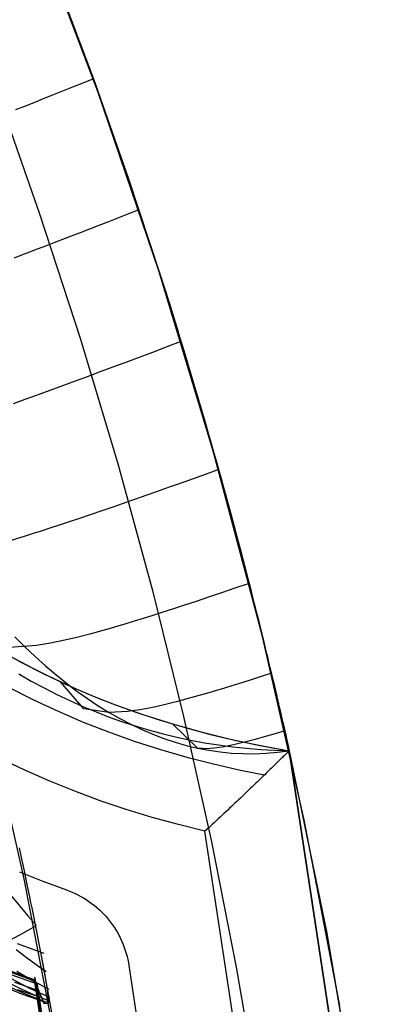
# Model space of a CAD drawing. Header units: millimetres. Extents: x -58 to 58, y -58 to 57.
# Tile 81 of 102: x 53.29 to 57.28, y 9.89 to 20.21. Entities that reach past the tile are written whole.
import ezdxf

# ---------------------------------------------------------------- set-up
doc = ezdxf.new("R2010")
doc.units = ezdxf.units.MM
doc.header["$MEASUREMENT"] = 0
doc.layers.add('Predefinito', color=5, linetype='Continuous')

msp = doc.modelspace()

# ---------------------------------------------------------------- linework, layer by layer
at = {"layer": 'Predefinito'}
for points in [[(53.69007490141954, 9.360868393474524), (53.33498212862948, 11.20846471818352), (52.91632904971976, 13.04270370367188), (52.43461458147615, 14.86139945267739), (51.89041279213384, 16.66238459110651), (51.28437221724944, 18.44351285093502), (50.6172150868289, 20.20266162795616), (49.88973646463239, 21.93773451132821), (49.10280330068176, 23.6466637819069), (48.25735339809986, 25.32741287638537), (47.35439429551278, 26.97797881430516), (46.39500206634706, 28.59639458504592), (45.38032003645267, 30.18073149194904)], [(56.64549186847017, 9.876145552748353), (56.27085270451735, 11.82544442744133), (55.82915450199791, 13.76065069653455), (55.32092364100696, 15.67945813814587), (54.74676578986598, 17.57958007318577), (54.10736518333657, 19.45875209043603), (53.40348380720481, 21.31473474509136), (52.63596049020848, 23.14531622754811), (51.80570990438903, 24.94831499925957), (50.91372147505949, 26.72158239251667), (49.9610582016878, 28.46300517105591), (48.94885539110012, 30.17050804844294)], [(48.06550643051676, 29.69776240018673), (48.80715852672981, 28.46245380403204), (49.51478649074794, 27.2127896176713), (50.18804638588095, 25.95014450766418), (50.82666640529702, 24.67589881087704), (51.43044640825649, 23.3914339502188), (51.99925711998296, 22.09812795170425), (52.53303901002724, 20.7973510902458), (53.03180086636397, 19.49046168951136), (53.49561808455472, 18.17880209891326), (53.92463069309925, 16.86369486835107), (54.3190411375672, 15.54643913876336), (54.67911184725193, 14.22830726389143), (55.00516260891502, 12.91054167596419), (55.29756777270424, 11.59435200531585), (55.55675331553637, 10.28091246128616), (55.78319378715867, 8.971359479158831)], [(53.08142544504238, 13.59915452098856), (53.30489671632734, 13.4761367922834), (53.53394769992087, 13.35929086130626), (53.7684983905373, 13.24870556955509), (54.00846878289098, 13.14446975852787), (54.25377887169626, 13.04667226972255), (54.50434865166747, 12.95540194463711), (54.76009811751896, 12.87074762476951), (55.02094726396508, 12.79279815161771), (55.28681608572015, 12.72164236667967), (55.55762457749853, 12.65736911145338), (55.83329273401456, 12.60006722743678), (56.11374054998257, 12.54982555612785)], [(53.08142545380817, 13.59915454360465), (53.30489672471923, 13.47613681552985), (53.53394770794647, 13.35929088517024), (53.76849839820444, 13.24870559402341), (54.00846879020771, 13.14446978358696), (54.25377887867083, 13.0466722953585), (54.50434865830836, 12.95540197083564), (54.76009812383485, 12.87074765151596), (55.02094726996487, 12.79279817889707), (55.28681609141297, 12.72164239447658), (55.55762458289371, 12.65736913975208), (55.83329273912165, 12.60006725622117), (56.11374055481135, 12.54982558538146)], [(53.15226044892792, 13.55920484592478), (53.29026737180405, 13.48395665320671), (53.42968748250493, 13.41139302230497), (53.57044544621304, 13.34151430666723), (53.71246592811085, 13.27432085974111), (53.85567858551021, 13.20980938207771), (54.00003304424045, 13.14796196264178), (54.14548392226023, 13.08875703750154), (54.29198583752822, 13.03217304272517), (54.4394934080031, 12.97818841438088), (54.58796125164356, 12.92678158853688), (54.88759623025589, 12.83161508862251), (55.19050068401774, 12.7465022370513), (55.49617639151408, 12.67127654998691), (55.80409809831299, 12.60577274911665), (56.11374054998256, 12.54982555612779)], [(56.11374054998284, 12.54982555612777), (56.49814052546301, 10.68691336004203), (56.82071158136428, 8.812305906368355), (57.08110071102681, 6.928054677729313), (57.27902295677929, 5.036221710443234)], [(57.2527629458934, 5.034106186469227), (56.11374054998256, 12.54982555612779)], [(57.25276294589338, 5.034106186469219), (56.1137405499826, 12.54982555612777)], [(56.1137405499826, 12.5498255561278), (57.25266396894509, 5.034759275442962)], [(56.1137405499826, 12.5498255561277), (56.5038013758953, 10.65694281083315), (56.82700341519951, 8.771640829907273), (57.08485247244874, 6.897073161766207), (57.2790229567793, 5.03622171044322)], [(56.11374055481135, 12.54982558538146), (57.2527629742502, 5.034105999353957)], [(55.23014772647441, 11.70637923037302), (54.95135829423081, 11.77537328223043), (54.67537865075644, 11.85161814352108), (54.40232137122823, 11.93518249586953), (54.13222801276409, 12.02617042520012), (53.86514387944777, 12.1246954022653), (53.60112272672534, 12.23089206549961), (53.34022299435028, 12.34490678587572), (53.08251340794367, 12.46691169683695)], [(56.11523711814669, 5.86621005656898), (55.23014772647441, 11.70637923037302)], [(53.28311873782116, 11.28017569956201), (53.52941523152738, 11.18242801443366), (53.77801366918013, 11.09075093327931)], [(53.77801366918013, 11.09075093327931), (53.80822856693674, 11.0794712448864), (53.83831387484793, 11.06711571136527), (53.86821505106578, 11.0536787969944), (53.8978764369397, 11.03915850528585), (53.92724153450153, 11.02355652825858), (53.95625330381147, 11.0068783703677), (53.98485447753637, 10.98913344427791), (54.01298788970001, 10.9703351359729), (54.04059681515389, 10.95050083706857), (54.06762531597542, 10.92965194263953), (54.09401859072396, 10.90781381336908), (54.11972332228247, 10.88501570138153), (54.14468801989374, 10.86129063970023), (54.16886335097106, 10.83667529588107), (54.19220245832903, 10.81120979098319), (54.21466125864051, 10.78493748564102), (54.23619871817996, 10.75790473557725), (54.25677710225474, 10.7301606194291), (54.27636219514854, 10.7017566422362), (54.29492348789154, 10.67274641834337), (54.31243433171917, 10.64318533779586), (54.32887205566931, 10.613130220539), (54.34421804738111, 10.58263896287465), (54.35845779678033, 10.55177018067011), (54.37158090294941, 10.52058285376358), (54.38358104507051, 10.48913597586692), (54.39445591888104, 10.45748821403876), (54.40420714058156, 10.42569758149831), (54.41284012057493, 10.39382112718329), (54.42036390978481, 10.36191464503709), (54.42679102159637, 10.33003240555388), (54.43213723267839, 10.29822691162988)], [(53.16275730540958, 10.25202459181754), (53.44342919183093, 10.1483851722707)], [(54.43213723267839, 10.29822691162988), (54.83504484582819, 7.639683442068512)], [(53.84633453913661, 7.489843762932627), (53.44342835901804, 10.14837777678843)]]:
    msp.add_lwpolyline(points, dxfattribs=at)
at = {"layer": 'Predefinito', "extrusion": (-6.725394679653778e-07, 1.905051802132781e-06, 0.9999999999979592)}
msp.add_lwpolyline([(47.75446316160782, 26.26308858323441), (47.61397687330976, 25.94543214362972), (47.48081895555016, 25.62779440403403), (47.35500697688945, 25.31023937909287), (47.23655850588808, 24.9928310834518), (47.12549111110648, 24.67563353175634), (47.02182236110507, 24.35871073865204), (46.9255698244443, 24.04212671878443), (46.8367510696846, 23.72594548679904), (46.75538366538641, 23.41023105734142), (46.68148518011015, 23.09504744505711), (46.61507318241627, 22.78045866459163), (46.55616524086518, 22.46652873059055), (46.50477892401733, 22.15332165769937), (46.46093180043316, 21.84090146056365), (46.42464143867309, 21.52933215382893), (46.39592540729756, 21.21867775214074), (46.37481867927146, 20.90903939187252), (46.36135554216, 20.6005564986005), (46.35555253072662, 20.29335044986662), (46.35742617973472, 19.98754262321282), (46.36699302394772, 19.68325439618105), (46.38426959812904, 19.38060714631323), (46.40927243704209, 19.07972225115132), (46.44201807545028, 18.78072108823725), (46.48252560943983, 18.48373571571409), (46.53078994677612, 18.18892485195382), (46.58679133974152, 17.89644986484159), (46.65051004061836, 17.60647212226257), (46.72192630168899, 17.31915299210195), (46.80102037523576, 17.0346538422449), (46.88777251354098, 16.75313604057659), (46.98216296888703, 16.47476095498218), (47.08416528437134, 16.19970291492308), (47.19371247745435, 15.92814336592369), (47.31072401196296, 15.66025434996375), (47.43511935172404, 15.39620790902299), (47.5668179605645, 15.13617608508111), (47.70573930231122, 14.88033092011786), (47.85180284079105, 14.62884445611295), (48.00492803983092, 14.3818887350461), (48.16501865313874, 14.13964106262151), (48.33194180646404, 13.90225671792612), (48.50556202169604, 13.66987470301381), (48.68574382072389, 13.44263401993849), (48.87235172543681, 13.22067367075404), (49.06525025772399, 13.00413265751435), (49.2643039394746, 12.79314998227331), (49.46937729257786, 12.58786464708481), (49.68032036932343, 12.38840801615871), (49.89697038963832, 12.19487270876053), (50.11917262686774, 12.00733960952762), (50.34677235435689, 11.82588960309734), (50.57961484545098, 11.65060357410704), (50.81754537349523, 11.48156240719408), (51.06040921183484, 11.31884698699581), (51.30805163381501, 11.16253819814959), (51.56031347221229, 11.01270299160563), (51.81704692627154, 10.8693749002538), (52.07811431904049, 10.73258468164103), (52.34337797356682, 10.60236309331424), (52.61270021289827, 10.47874089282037), (52.88594336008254, 10.36174883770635), (53.16296973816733, 10.25141768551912), (53.44364167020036, 10.14777819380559)], dxfattribs=at)
at = {"layer": 'Predefinito', "extrusion": (0.8992478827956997, -0.4374394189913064, 0)}
msp.add_lwpolyline([(34.431126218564, 320), (34.45332216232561, 319.9997536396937), (34.47570646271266, 319.9990058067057), (34.4982644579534, 319.9977436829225), (34.52098065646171, 319.9959549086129), (34.54383874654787, 319.9936276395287), (34.56682161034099, 319.9907506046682), (34.58991134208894, 319.9873131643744), (34.61308927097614, 319.9833053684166), (34.63633598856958, 319.9787180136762), (34.65963138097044, 319.9735427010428), (34.68295466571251, 319.9677718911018), (34.70628443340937, 319.961398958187), (34.72959869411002, 319.9544182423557), (34.75287492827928, 319.9468250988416), (34.77609014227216, 319.9386159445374), (34.79922092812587, 319.9297883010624), (34.82224352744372, 319.920340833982), (34.84513389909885, 319.9102733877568), (34.86786779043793, 319.899587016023), (34.89042081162, 319.8882840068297), (34.91276851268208, 319.8763679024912), (34.93488646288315, 319.8638435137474), (34.95675033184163, 319.8507169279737), (34.97833597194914, 319.8369955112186), (34.99961950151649, 319.8226879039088), (35.02057738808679, 319.807804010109), (35.04118653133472, 319.7923549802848), (35.06142434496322, 319.7763531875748), (35.08126883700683, 319.7598121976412), (35.10069868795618, 319.7427467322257), (35.11969332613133, 319.7251726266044), (35.13823299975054, 319.7071067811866), (35.15629884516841, 319.6885671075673), (35.17387295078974, 319.6695724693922), (35.19093841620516, 319.6501426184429), (35.20747940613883, 319.6302981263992), (35.22348119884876, 319.6100603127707), (35.23893022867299, 319.5894511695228), (35.2538141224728, 319.5684932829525), (35.26812172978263, 319.5472097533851), (35.28184314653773, 319.5256241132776), (35.29496973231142, 319.5037602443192), (35.3074941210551, 319.4816422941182), (35.31941022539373, 319.459294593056), (35.33071323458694, 319.4367415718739), (35.34139960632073, 319.4140076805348), (35.35146705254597, 319.3911173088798), (35.36091451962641, 319.3680947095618), (35.36974216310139, 319.3449639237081), (35.37795131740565, 319.3217487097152), (35.3855444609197, 319.298472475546), (35.39252517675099, 319.2751582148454), (35.39889810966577, 319.2518284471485), (35.40466891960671, 319.2285051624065), (35.40984423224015, 319.2052097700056), (35.41443158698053, 319.1819630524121), (35.41843938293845, 319.1587851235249), (35.4218768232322, 319.1356953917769), (35.42475385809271, 319.1127125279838), (35.42708112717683, 319.0898544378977), (35.42886990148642, 319.0671382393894), (35.43013202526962, 319.0445802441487), (35.43087985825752, 319.0221959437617), (35.43112621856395, 319)], dxfattribs=at)
at = {"layer": 'Predefinito', "extrusion": (0.9257592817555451, -0.3781134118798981, 0)}
msp.add_lwpolyline([(31.58974279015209, 320.0000000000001), (31.6119387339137, 319.9997536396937), (31.63432303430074, 319.9990058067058), (31.65688102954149, 319.9977436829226), (31.67959722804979, 319.995954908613), (31.70245531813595, 319.9936276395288), (31.72543818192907, 319.9907506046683), (31.74852791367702, 319.9873131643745), (31.77170584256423, 319.9833053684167), (31.79495256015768, 319.9787180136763), (31.81824795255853, 319.9735427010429), (31.84157123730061, 319.9677718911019), (31.86490100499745, 319.9613989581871), (31.88821526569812, 319.9544182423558), (31.91149149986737, 319.9468250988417), (31.93470671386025, 319.9386159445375), (31.95783749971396, 319.9297883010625), (31.98086009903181, 319.9203408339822), (32.00375047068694, 319.9102733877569), (32.02648436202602, 319.8995870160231), (32.04903738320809, 319.8882840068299), (32.07138508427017, 319.8763679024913), (32.09350303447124, 319.8638435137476), (32.11536690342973, 319.8507169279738), (32.13695254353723, 319.8369955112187), (32.15823607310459, 319.8226879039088), (32.17919395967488, 319.8078040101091), (32.19980310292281, 319.7923549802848), (32.22004091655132, 319.7763531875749), (32.23988540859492, 319.7598121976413), (32.25931525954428, 319.7427467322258), (32.27830989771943, 319.7251726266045), (32.29684957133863, 319.7071067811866), (32.31491541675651, 319.6885671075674), (32.33248952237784, 319.6695724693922), (32.34955498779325, 319.6501426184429), (32.36609597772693, 319.6302981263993), (32.38209777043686, 319.6100603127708), (32.3975468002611, 319.5894511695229), (32.4124306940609, 319.5684932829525), (32.42673830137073, 319.5472097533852), (32.44045971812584, 319.5256241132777), (32.45358630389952, 319.5037602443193), (32.46611069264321, 319.4816422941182), (32.47802679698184, 319.4592945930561), (32.48932980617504, 319.4367415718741), (32.50001617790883, 319.414007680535), (32.51008362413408, 319.3911173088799), (32.51953109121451, 319.3680947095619), (32.5283587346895, 319.3449639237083), (32.53656788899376, 319.3217487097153), (32.54416103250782, 319.2984724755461), (32.55114174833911, 319.2751582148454), (32.55751468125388, 319.2518284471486), (32.56328549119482, 319.2285051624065), (32.56846080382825, 319.2052097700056), (32.57304815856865, 319.1819630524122), (32.57705595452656, 319.158785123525), (32.58049339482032, 319.135695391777), (32.58337042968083, 319.1127125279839), (32.58569769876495, 319.0898544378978), (32.58748647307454, 319.0671382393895), (32.58874859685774, 319.0445802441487), (32.58949642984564, 319.0221959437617), (32.58974279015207, 319)], dxfattribs=at)
at = {"layer": 'Predefinito', "extrusion": (0.9475202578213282, -0.3196957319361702, 0)}
msp.add_lwpolyline([(28.69994365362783, 320), (28.72213959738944, 319.9997536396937), (28.74452389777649, 319.9990058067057), (28.76708189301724, 319.9977436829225), (28.78979809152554, 319.9959549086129), (28.8126561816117, 319.9936276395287), (28.83563904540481, 319.9907506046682), (28.85872877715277, 319.9873131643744), (28.88190670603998, 319.9833053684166), (28.90515342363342, 319.9787180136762), (28.92844881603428, 319.9735427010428), (28.95177210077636, 319.9677718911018), (28.9751018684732, 319.961398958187), (28.99841612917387, 319.9544182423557), (29.02169236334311, 319.9468250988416), (29.044907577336, 319.9386159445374), (29.06803836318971, 319.9297883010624), (29.09106096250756, 319.920340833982), (29.11395133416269, 319.9102733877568), (29.13668522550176, 319.899587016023), (29.15923824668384, 319.8882840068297), (29.18158594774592, 319.8763679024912), (29.20370389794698, 319.8638435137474), (29.22556776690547, 319.8507169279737), (29.24715340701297, 319.8369955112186), (29.26843693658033, 319.8226879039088), (29.28939482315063, 319.807804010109), (29.31000396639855, 319.7923549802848), (29.33024178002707, 319.7763531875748), (29.35008627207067, 319.7598121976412), (29.36951612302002, 319.7427467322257), (29.38851076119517, 319.7251726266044), (29.40705043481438, 319.7071067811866), (29.42511628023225, 319.6885671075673), (29.44269038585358, 319.6695724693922), (29.45975585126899, 319.6501426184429), (29.47629684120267, 319.6302981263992), (29.4922986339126, 319.6100603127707), (29.50774766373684, 319.5894511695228), (29.52263155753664, 319.5684932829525), (29.53693916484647, 319.5472097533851), (29.55066058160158, 319.5256241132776), (29.56378716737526, 319.5037602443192), (29.57631155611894, 319.4816422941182), (29.58822766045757, 319.459294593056), (29.59953066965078, 319.4367415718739), (29.61021704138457, 319.4140076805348), (29.62028448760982, 319.3911173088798), (29.62973195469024, 319.3680947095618), (29.63855959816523, 319.3449639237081), (29.64676875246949, 319.3217487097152), (29.65436189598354, 319.298472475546), (29.66134261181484, 319.2751582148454), (29.66771554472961, 319.2518284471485), (29.67348635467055, 319.2285051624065), (29.67866166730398, 319.2052097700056), (29.68324902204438, 319.1819630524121), (29.6872568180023, 319.1587851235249), (29.69069425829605, 319.1356953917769), (29.69357129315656, 319.1127125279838), (29.69589856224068, 319.0898544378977), (29.69768733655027, 319.0671382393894), (29.69894946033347, 319.0445802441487), (29.69969729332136, 319.0221959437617), (29.69994365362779, 319)], dxfattribs=at)
at = {"layer": 'Predefinito', "extrusion": (0.9649552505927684, -0.262414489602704, 0)}
msp.add_lwpolyline([(25.78225925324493, 320), (25.80445519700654, 319.9997536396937), (25.82683949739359, 319.9990058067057), (25.84939749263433, 319.9977436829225), (25.87211369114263, 319.9959549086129), (25.89497178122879, 319.9936276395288), (25.91795464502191, 319.9907506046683), (25.94104437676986, 319.9873131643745), (25.96422230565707, 319.9833053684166), (25.98746902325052, 319.9787180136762), (26.01076441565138, 319.9735427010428), (26.03408770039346, 319.9677718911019), (26.0574174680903, 319.9613989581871), (26.08073172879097, 319.9544182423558), (26.10400796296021, 319.9468250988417), (26.1272231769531, 319.9386159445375), (26.15035396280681, 319.9297883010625), (26.17337656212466, 319.9203408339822), (26.19626693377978, 319.9102733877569), (26.21900082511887, 319.8995870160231), (26.24155384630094, 319.8882840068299), (26.26390154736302, 319.8763679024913), (26.28601949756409, 319.8638435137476), (26.30788336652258, 319.8507169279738), (26.32946900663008, 319.8369955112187), (26.35075253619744, 319.8226879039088), (26.37171042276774, 319.8078040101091), (26.39231956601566, 319.7923549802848), (26.41255737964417, 319.7763531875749), (26.43240187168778, 319.7598121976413), (26.45183172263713, 319.7427467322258), (26.47082636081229, 319.7251726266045), (26.48936603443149, 319.7071067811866), (26.50743187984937, 319.6885671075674), (26.52500598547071, 319.6695724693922), (26.54207145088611, 319.6501426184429), (26.5586124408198, 319.6302981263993), (26.57461423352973, 319.6100603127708), (26.59006326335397, 319.5894511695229), (26.60494715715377, 319.5684932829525), (26.61925476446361, 319.5472097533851), (26.63297618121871, 319.5256241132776), (26.64610276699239, 319.5037602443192), (26.65862715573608, 319.4816422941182), (26.67054326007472, 319.459294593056), (26.68184626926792, 319.4367415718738), (26.69253264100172, 319.4140076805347), (26.70260008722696, 319.3911173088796), (26.71204755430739, 319.3680947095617), (26.72087519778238, 319.344963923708), (26.72908435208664, 319.3217487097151), (26.7366774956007, 319.2984724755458), (26.743658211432, 319.2751582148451), (26.75003114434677, 319.2518284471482), (26.75580195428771, 319.2285051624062), (26.76097726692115, 319.2052097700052), (26.76556462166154, 319.1819630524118), (26.76957241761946, 319.1587851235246), (26.77300985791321, 319.1356953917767), (26.77588689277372, 319.1127125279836), (26.77821416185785, 319.0898544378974), (26.78000293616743, 319.0671382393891), (26.78126505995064, 319.0445802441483), (26.78201289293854, 319.0221959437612), (26.78225925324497, 318.9999999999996)], dxfattribs=at)
at = {"layer": 'Predefinito', "extrusion": (0.9686849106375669, -0.2482932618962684, 0)}
msp.add_lwpolyline([(25.0505407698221, 320), (25.0727367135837, 319.9997536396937), (25.09512101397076, 319.9990058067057), (25.1176790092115, 319.9977436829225), (25.1403952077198, 319.9959549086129), (25.16325329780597, 319.9936276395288), (25.18623616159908, 319.9907506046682), (25.20932589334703, 319.9873131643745), (25.23250382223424, 319.9833053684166), (25.25575053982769, 319.9787180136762), (25.27904593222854, 319.9735427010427), (25.30236921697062, 319.9677718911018), (25.32569898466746, 319.961398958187), (25.34901324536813, 319.9544182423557), (25.37228947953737, 319.9468250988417), (25.39550469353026, 319.9386159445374), (25.41863547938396, 319.9297883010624), (25.44165807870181, 319.920340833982), (25.46454845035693, 319.9102733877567), (25.48728234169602, 319.899587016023), (25.50983536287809, 319.8882840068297), (25.53218306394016, 319.8763679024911), (25.55430101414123, 319.8638435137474), (25.57616488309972, 319.8507169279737), (25.59775052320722, 319.8369955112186), (25.61903405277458, 319.8226879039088), (25.63999193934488, 319.807804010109), (25.6606010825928, 319.7923549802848), (25.68083889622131, 319.7763531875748), (25.70068338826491, 319.7598121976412), (25.72011323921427, 319.7427467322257), (25.73910787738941, 319.7251726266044), (25.75764755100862, 319.7071067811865), (25.77571339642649, 319.6885671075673), (25.79328750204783, 319.6695724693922), (25.81035296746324, 319.6501426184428), (25.82689395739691, 319.6302981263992), (25.84289575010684, 319.6100603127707), (25.85834477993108, 319.5894511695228), (25.87322867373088, 319.5684932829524), (25.88753628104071, 319.5472097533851), (25.90125769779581, 319.5256241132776), (25.91438428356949, 319.5037602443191), (25.92690867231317, 319.481642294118), (25.93882477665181, 319.459294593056), (25.95012778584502, 319.4367415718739), (25.96081415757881, 319.4140076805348), (25.97088160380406, 319.3911173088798), (25.98032907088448, 319.3680947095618), (25.98915671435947, 319.3449639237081), (25.99736586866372, 319.3217487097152), (26.00495901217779, 319.298472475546), (26.01193972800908, 319.2751582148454), (26.01831266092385, 319.2518284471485), (26.02408347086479, 319.2285051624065), (26.02925878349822, 319.2052097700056), (26.03384613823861, 319.1819630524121), (26.03785393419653, 319.1587851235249), (26.04129137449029, 319.135695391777), (26.04416840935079, 319.1127125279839), (26.04649567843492, 319.0898544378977), (26.0482844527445, 319.0671382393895), (26.04954657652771, 319.0445802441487), (26.0502944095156, 319.0221959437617), (26.05054076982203, 319)], dxfattribs=at)
at = {"layer": 'Predefinito', "extrusion": (0.972174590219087, -0.2342574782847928, 0)}
msp.add_lwpolyline([(24.31844194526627, 320), (24.34063788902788, 319.9997536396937), (24.36302218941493, 319.9990058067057), (24.38558018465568, 319.9977436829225), (24.40829638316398, 319.9959549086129), (24.43115447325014, 319.9936276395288), (24.45413733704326, 319.9907506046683), (24.47722706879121, 319.9873131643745), (24.50040499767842, 319.9833053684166), (24.52365171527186, 319.9787180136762), (24.54694710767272, 319.9735427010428), (24.5702703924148, 319.9677718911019), (24.59360016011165, 319.9613989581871), (24.61691442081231, 319.9544182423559), (24.64019065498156, 319.9468250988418), (24.66340586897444, 319.9386159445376), (24.68653665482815, 319.9297883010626), (24.709559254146, 319.9203408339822), (24.73244962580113, 319.9102733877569), (24.75518351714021, 319.8995870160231), (24.77773653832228, 319.88828400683), (24.80008423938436, 319.8763679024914), (24.82220218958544, 319.8638435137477), (24.84406605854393, 319.850716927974), (24.86565169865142, 319.8369955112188), (24.88693522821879, 319.822687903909), (24.90789311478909, 319.8078040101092), (24.92850225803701, 319.792354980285), (24.94874007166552, 319.7763531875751), (24.96858456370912, 319.7598121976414), (24.98801441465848, 319.742746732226), (25.00700905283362, 319.7251726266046), (25.02554872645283, 319.7071067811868), (25.0436145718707, 319.6885671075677), (25.06118867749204, 319.6695724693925), (25.07825414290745, 319.6501426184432), (25.09479513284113, 319.6302981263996), (25.11079692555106, 319.6100603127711), (25.1262459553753, 319.5894511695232), (25.1411298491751, 319.5684932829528), (25.15543745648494, 319.5472097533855), (25.16915887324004, 319.525624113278), (25.18228545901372, 319.5037602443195), (25.1948098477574, 319.4816422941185), (25.20672595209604, 319.4592945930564), (25.21802896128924, 319.4367415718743), (25.22871533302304, 319.4140076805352), (25.23878277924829, 319.3911173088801), (25.24823024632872, 319.3680947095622), (25.2570578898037, 319.3449639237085), (25.26526704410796, 319.3217487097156), (25.27286018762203, 319.2984724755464), (25.27984090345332, 319.2751582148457), (25.28621383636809, 319.2518284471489), (25.29198464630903, 319.2285051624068), (25.29715995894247, 319.205209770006), (25.30174731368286, 319.1819630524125), (25.30575510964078, 319.1587851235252), (25.30919254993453, 319.1356953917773), (25.31206958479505, 319.1127125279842), (25.31439685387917, 319.0898544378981), (25.31618562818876, 319.0671382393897), (25.31744775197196, 319.044580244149), (25.31819558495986, 319.022195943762), (25.31844194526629, 319.0000000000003)], dxfattribs=at)
at = {"layer": 'Predefinito', "extrusion": (0.9784327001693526, -0.2065658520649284, 0)}
msp.add_lwpolyline([(23.19489674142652, 319.9422901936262), (23.21280323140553, 319.9357350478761), (23.23065463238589, 319.9288104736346), (23.24843995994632, 319.9215159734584), (23.26614813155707, 319.913851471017), (23.28376798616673, 319.9058173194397), (23.30128830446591, 319.8974143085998), (23.31869782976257, 319.8886436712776), (23.33598528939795, 319.8795070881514), (23.35313941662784, 319.8700066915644), (23.37014897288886, 319.8601450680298), (23.38700277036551, 319.8499252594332), (23.40368969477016, 319.839350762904), (23.42019872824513, 319.8284255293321), (23.43651897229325, 319.8171539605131), (23.45263967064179, 319.8055409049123), (23.46855023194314, 319.7935916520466), (23.48424025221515, 319.7813119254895), (23.49969953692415, 319.7687078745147), (23.5149181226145, 319.7557860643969), (23.52988629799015, 319.7425534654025), (23.54459462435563, 319.7290174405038), (23.55903395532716, 319.7151857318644), (23.57319545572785, 319.7010664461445), (23.58707061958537, 319.6866680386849), (23.60065128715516, 319.6719992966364), (23.61392966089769, 319.6570693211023), (23.62689832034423, 319.6418875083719), (23.63955023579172, 319.6264635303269), (23.65187878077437, 319.6108073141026), (23.66387774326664, 319.5949290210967), (23.67554133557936, 319.5788390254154), (23.68686420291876, 319.5625478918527), (23.69784143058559, 319.5460663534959), (23.70846854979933, 319.529405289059), (23.71874154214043, 319.5125757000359), (23.72865684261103, 319.4955886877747), (23.73821134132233, 319.4784554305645), (23.74740238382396, 319.461187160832), (23.75622777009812, 319.4437951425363), (23.76468575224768, 319.4262906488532), (23.77277503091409, 319.4086849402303), (23.78049475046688, 319.3909892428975), (23.78784449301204, 319.3732147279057), (23.79482427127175, 319.3553724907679), (23.8014345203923, 319.3374735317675), (23.80767608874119, 319.3195287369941), (23.81355022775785, 319.3015488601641), (23.81905858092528, 319.2835445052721), (23.82420317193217, 319.2655261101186), (23.82898639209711, 319.2475039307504), (23.83341098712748, 319.2294880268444), (23.83748004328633, 319.2114882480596), (23.8411969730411, 319.193514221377), (23.84456550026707, 319.1755753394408), (23.84758964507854, 319.1576807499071), (23.8502737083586, 319.1398393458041), (23.8526222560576, 319.1220597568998), (23.85464010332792, 319.1043503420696), (23.85633229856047, 319.0867191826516), (23.85770410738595, 319.0691740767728), (23.85950861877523, 319.0343717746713), (23.86009950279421, 319)], dxfattribs=at)
at = {"layer": 'Predefinito', "extrusion": (0.9837715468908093, -0.1794255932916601, 0)}
msp.add_lwpolyline([(22.16680162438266, 319.6570164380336), (22.18216414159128, 319.6389614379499), (22.19707827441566, 319.6205676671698), (22.2115331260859, 319.6018518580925), (22.22551863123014, 319.5828311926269), (22.23902557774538, 319.5635232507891), (22.25204562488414, 319.5439459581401), (22.26457131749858, 319.524117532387), (22.27659609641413, 319.5040564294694), (22.28811430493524, 319.4837812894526), (22.29912119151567, 319.4633108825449), (22.30961290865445, 319.442664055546), (22.31958650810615, 319.4218596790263), (22.32903993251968, 319.4009165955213), (22.33797200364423, 319.3798535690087), (22.34638240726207, 319.3586892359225), (22.35427167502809, 319.3374420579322), (22.36164116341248, 319.3161302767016), (22.36849302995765, 319.2947718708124), (22.37483020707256, 319.2733845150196), (22.38065637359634, 319.2519855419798), (22.38597592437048, 319.2305919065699), (22.39079393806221, 319.2092201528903), (22.39511614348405, 319.1878863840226), (22.39894888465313, 319.1666062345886), (22.40229908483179, 319.1453948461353), (22.40517420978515, 319.1242668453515), (22.40758223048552, 319.1032363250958), (22.40953158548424, 319.0823168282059), (22.41103114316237, 319.0615213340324), (22.4120901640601, 319.0408622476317), (22.41271826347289, 319.0203513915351), (22.41292537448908, 319)], dxfattribs=at)
at = {"layer": 'Predefinito', "extrusion": (0.9861153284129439, -0.166061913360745, 0)}
msp.add_lwpolyline([(21.64690926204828, 319.3028630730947), (21.65280242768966, 319.2836521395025), (21.65828139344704, 319.2644251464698), (21.66334907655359, 319.2451945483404), (21.66800885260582, 319.2259725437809), (21.67226453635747, 319.20677105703), (21.67612036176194, 319.1876017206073), (21.67958096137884, 319.1684758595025), (21.68265134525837, 319.1494044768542), (21.68533687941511, 319.1303982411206), (21.68764326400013, 319.1114674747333), (21.68957651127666, 319.0926221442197), (21.69114292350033, 319.0738718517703), (21.69234907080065, 319.0552258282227), (21.69320176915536, 319.0366929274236), (21.69370805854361, 319.01828162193), (21.69387518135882, 319)], dxfattribs=at)
at = {"layer": 'Predefinito', "extrusion": (1, 0, 0)}
for points in [[(12.54982555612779, 60), (12.54982558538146, 319)], [(12.54982555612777, 34.99999999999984), (12.54982555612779, 60)], [(10.14838590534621, 319.0000000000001), (10.14838590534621, 60.00158638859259)], [(10.14837101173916, 60.00158639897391), (10.14838590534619, 319.0000345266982)]]:
    msp.add_lwpolyline(points, dxfattribs=at)
at = {"layer": 'Predefinito', "extrusion": (0.9423650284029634, -0.3345865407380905, 0)}
msp.add_lwpolyline([(27.44493538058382, 319.0000345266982), (27.44518174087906, 319.0222300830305), (27.44592957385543, 319.0446139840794), (27.44719169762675, 319.0671715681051), (27.44898047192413, 319.0898873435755), (27.45130774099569, 319.112744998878), (27.45418477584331, 319.1357274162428), (27.45762221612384, 319.1588166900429), (27.4616300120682, 319.1819941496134), (27.46621736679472, 319.2052403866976), (27.47139267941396, 319.2285352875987), (27.4771634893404, 319.2518580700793), (27.48353642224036, 319.2751873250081), (27.49051713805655, 319.298501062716), (27.49811028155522, 319.3217767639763), (27.50631943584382, 319.3449914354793), (27.51514707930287, 319.3681216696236), (27.52459454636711, 319.3911437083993), (27.53466199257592, 319.4140335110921), (27.54534836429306, 319.4367668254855), (27.55665137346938, 319.4593192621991), (27.56856747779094, 319.4816663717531), (27.58109186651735, 319.5037837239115), (27.59421845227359, 319.5256469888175), (27.60793986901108, 319.547232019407), (27.62224747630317, 319.5685149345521), (27.63713137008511, 319.5894722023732), (27.65258039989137, 319.6100807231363), (27.66858219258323, 319.6303179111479), (27.68512318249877, 319.6501617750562), (27.70218864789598, 319.6695909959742), (27.71976275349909, 319.6885850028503), (27.73782859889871, 319.7071240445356), (27.75636827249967, 319.7251892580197), (27.77536291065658, 319.742762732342), (27.79479276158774, 319.7598275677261), (27.81463725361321, 319.7763679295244), (27.83487506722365, 319.7923690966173), (27.85548421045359, 319.8078175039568), (27.87644209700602, 319.8227007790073), (27.89772562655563, 319.8370077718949), (27.91931126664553, 319.850728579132), (27.94117513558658, 319.8638545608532), (27.96329308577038, 319.8763783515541), (27.98564078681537, 319.8882938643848), (28.00819380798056, 319.8995962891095), (28.03092769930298, 319.9102820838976), (28.05381807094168, 319.9203489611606), (28.07684067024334, 319.9297958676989), (28.09997145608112, 319.9386229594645), (28.12318667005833, 319.9468315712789), (28.14646290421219, 319.9544241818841), (28.16977716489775, 319.9614043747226), (28.19310693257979, 319.9677767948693), (28.21643021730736, 319.9735471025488), (28.23972560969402, 319.9787219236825), (28.26297232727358, 319.9833087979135), (28.28615025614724, 319.9873161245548), (28.30923998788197, 319.9907531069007), (28.33222285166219, 319.9936296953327), (28.35508094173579, 319.9959565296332), (28.37779714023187, 319.997744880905), (28.40035513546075, 319.9990065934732), (28.42273943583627, 319.9997540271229), (28.44493537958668, 320)], dxfattribs=at)
at = {"layer": 'Predefinito', "extrusion": (-0.149841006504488, 0.9887101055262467, 0)}
msp.add_lwpolyline([(-55.36070083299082, 320), (-55.32656030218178, 319.9994176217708), (-55.29245955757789, 319.9976699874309), (-55.25843835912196, 319.9947591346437), (-55.22453637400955, 319.9906884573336), (-55.19079313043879, 319.985462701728), (-55.15724797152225, 319.9790879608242), (-55.12394000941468, 319.9715716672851), (-55.09090807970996, 319.9629225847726), (-55.05819069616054, 319.95315079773), (-55.02582600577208, 319.942267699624), (-54.99385174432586, 319.9302859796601), (-54.96230519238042, 319.9172196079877), (-54.93122313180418, 319.9030838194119), (-54.90064180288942, 319.8878950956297), (-54.87059686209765, 319.8716711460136), (-54.84112334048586, 319.8544308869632), (-54.81225560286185, 319.8361944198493), (-54.78402730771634, 319.8169830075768), (-54.75647136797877, 319.796819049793), (-54.72961991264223, 319.7757260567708), (-54.7035042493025, 319.7537286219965), (-54.67815482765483, 319.730852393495), (-54.65360120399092, 319.7071240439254), (-54.62987200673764, 319.6825712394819), (-54.60699490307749, 319.6572226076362), (-54.58499656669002, 319.6311077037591), (-54.56390264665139, 319.6042569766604), (-54.54373773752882, 319.5767017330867), (-54.52452535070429, 319.5484741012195), (-54.50628788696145, 319.5196069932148), (-54.48904661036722, 319.4901340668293), (-54.47282162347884, 319.4600896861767), (-54.45763184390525, 319.429508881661), (-54.44349498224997, 319.3984273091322), (-54.43042752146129, 319.3668812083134), (-54.41844469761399, 319.3349073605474), (-54.40756048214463, 319.3025430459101), (-54.39778756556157, 319.2698259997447), (-54.3891373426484, 319.2367943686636), (-54.38161989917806, 319.2034866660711), (-54.37524400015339, 319.1699417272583), (-54.37001707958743, 319.1361986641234), (-54.36594523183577, 319.1022968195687), (-54.3630332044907, 319.0682757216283), (-54.3612843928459, 319.0341750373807), (-54.36070083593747, 319.0000345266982)], dxfattribs=at)
at = {"layer": 'Predefinito', "extrusion": (-6.996458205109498e-07, 4.61653927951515e-06, 0.9999999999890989)}
msp.add_lwpolyline([(53.44365031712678, 10.14691322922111), (53.8465579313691, 7.488369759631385)], dxfattribs=at)
at = {"layer": 'Predefinito', "extrusion": (-1.932381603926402e-05, 0.0001275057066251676, 0.9999999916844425)}
msp.add_lwpolyline([(53.84749572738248, 7.4821941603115), (53.44458925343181, 10.14072051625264)], dxfattribs=at)
at = {"layer": 'Predefinito', "extrusion": (0.0001113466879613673, -0.000733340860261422, 0.9999997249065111)}
msp.add_lwpolyline([(53.44025659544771, 10.17787077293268), (53.83762231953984, 7.560779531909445)], dxfattribs=at)
at = {"layer": 'Predefinito', "extrusion": (0.04475761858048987, 0.006486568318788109, 0.9989768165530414)}
msp.add_lwpolyline([(2.34660962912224, -52.73849826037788), (0.4435913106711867, -52.78648095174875), (-1.43845379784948, -52.76929181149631)], dxfattribs=at)
at = {"layer": 'Predefinito', "extrusion": (0.0001628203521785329, -0.001068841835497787, 0.999999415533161)}
msp.add_lwpolyline([(53.44513196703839, 10.16828498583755), (53.83090071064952, 7.635889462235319)], dxfattribs=at)
at = {"layer": 'Predefinito', "extrusion": (0.0002544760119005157, -0.001653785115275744, 0.999998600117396)}
msp.add_lwpolyline([(53.46508497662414, 10.11732412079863), (53.82123708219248, 7.802771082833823)], dxfattribs=at)
at = {"layer": 'Predefinito', "extrusion": (0.0858427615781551, 0.01283112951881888, 0.9962260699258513)}
msp.add_lwpolyline([(1.967588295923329, -50.94373292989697), (0.307461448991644, -50.97658479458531), (-1.336623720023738, -50.96137767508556)], dxfattribs=at)
at = {"layer": 'Predefinito'}
for points in [[(53.67026361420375, 20.63377821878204, 30.00178785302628), (54.05916025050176, 19.59227380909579, 30.00000361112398), (54.42353363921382, 18.55610374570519, 29.99601886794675), (54.75652711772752, 17.54915205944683, 30.00146386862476), (54.85278259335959, 17.24637032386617, 30.00934881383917), (54.90258939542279, 17.08671055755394, 30.01878491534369), (54.93656552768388, 16.97717233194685, 30.02841366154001), (54.96364044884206, 16.88929331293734, 30.03811867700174), (55.00804093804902, 16.74414258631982, 30.05761141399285), (55.04410143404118, 16.62518864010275, 30.07716362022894), (55.07546187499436, 16.52100591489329, 30.09674336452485), (55.10334400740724, 16.42776549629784, 30.11633994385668), (55.15192554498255, 16.26393896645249, 30.15556582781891), (55.19365732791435, 16.12173039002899, 30.19482158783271), (55.23074421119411, 15.99421973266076, 30.23409378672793), (55.26423461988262, 15.87810983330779, 30.27337830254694), (55.29498410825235, 15.77070657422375, 30.31267060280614), (55.32343299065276, 15.67062690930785, 30.3519695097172), (55.34992464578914, 15.57678634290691, 30.39127369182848), (55.37480245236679, 15.48810037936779, 30.43058181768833), (55.39835243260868, 15.40365758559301, 30.46989290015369), (55.42070472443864, 15.3230446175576, 30.50920653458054), (55.46225445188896, 15.17195871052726, 30.58783962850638), (55.50030790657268, 15.03218351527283, 30.66647907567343), (55.5354088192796, 14.90200031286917, 30.74512442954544), (55.56796479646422, 14.78012084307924, 30.82377439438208), (55.5983834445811, 14.66525684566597, 30.90242767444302), (55.62694730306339, 14.55654412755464, 30.98108368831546), (55.65377813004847, 14.45362944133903, 31.05974243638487), (55.67904236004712, 14.35599094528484, 31.13840349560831), (55.70290642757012, 14.26310679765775, 31.21706644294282), (55.72556201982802, 14.17435074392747, 31.295925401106), (55.74702267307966, 14.08974295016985, 31.37478581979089), (55.76735977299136, 14.00905878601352, 31.45364757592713), (55.78664470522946, 13.9320736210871, 31.53251054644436), (55.80494885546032, 13.85856282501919, 31.61137460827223), (55.82234360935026, 13.78830176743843, 31.69023963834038), (55.83890035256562, 13.72106581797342, 31.76910551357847), (55.85469047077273, 13.65663034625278, 31.84797211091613), (55.86977493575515, 13.59479335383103, 31.92683937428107), (55.88418664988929, 13.53544016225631, 32.00570729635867), (55.89795489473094, 13.47847712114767, 32.08457582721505), (55.91110895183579, 13.42381058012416, 32.16344491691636), (55.92367810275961, 13.37134688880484, 32.24231451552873), (55.93569162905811, 13.32099239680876, 32.32118457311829), (55.94717881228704, 13.27265345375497, 32.40005503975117), (55.95816893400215, 13.22623640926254, 32.47892586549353), (55.96867184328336, 13.18173079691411, 32.55770616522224), (55.97870973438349, 13.13906145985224, 32.63648665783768), (55.98829328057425, 13.09819478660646, 32.71526734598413), (55.99743315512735, 13.05909716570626, 32.79404823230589), (56.00614003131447, 13.02173498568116, 32.87282931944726), (56.01442458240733, 12.98607463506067, 32.95161061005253), (56.02229748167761, 12.9520825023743, 33.03039210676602), (56.02976940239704, 12.91972497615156, 33.109173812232), (56.03685101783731, 12.88896844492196, 33.18795572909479), (56.04355300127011, 12.85977929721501, 33.26673785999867), (56.05586076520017, 12.80596870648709, 33.42430277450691), (56.06677808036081, 12.7580243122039, 33.58186857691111), (56.07639033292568, 12.7156772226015, 33.73943528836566), (56.08479392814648, 12.67856296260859, 33.89700501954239), (56.0920532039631, 12.64641007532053, 34.05457499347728), (56.09820586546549, 12.61908734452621, 34.21214526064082), (56.10328961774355, 12.59646355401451, 34.36971587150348), (56.10540178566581, 12.58705373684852, 34.44850129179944), (56.10720324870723, 12.57902345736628, 34.52728674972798), (56.11003501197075, 12.56638818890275, 34.68485775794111), (56.11374054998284, 12.54982555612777, 34.99999999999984)], [(54.05944080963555, 19.59149963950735, 30.00000000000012), (53.94874051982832, 19.54741057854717, 30.10359875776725), (53.84061254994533, 19.50434600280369, 30.20940014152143), (53.73502015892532, 19.46229127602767, 30.31736475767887), (53.63192660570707, 19.42123176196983, 30.42745321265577), (53.53129514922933, 19.38115282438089, 30.53962611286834), (53.43308904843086, 19.34203982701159, 30.65384406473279), (53.33727156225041, 19.30387813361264, 30.77006767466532), (53.24380594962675, 19.26665310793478, 30.88825754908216)], [(54.53726611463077, 18.21912741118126, 30.00000000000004), (54.42825869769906, 18.17680989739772, 30.10467328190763), (54.32177109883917, 18.13549596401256, 30.21150423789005), (54.21776732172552, 18.09517127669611, 30.32045427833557), (54.11621137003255, 18.05582150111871, 30.43148481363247), (54.01706724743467, 18.01743230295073, 30.54455725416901), (53.92029895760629, 17.97998934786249, 30.65963301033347), (53.82587050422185, 17.94347830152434, 30.77667349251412), (53.73374589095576, 17.90788482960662, 30.89564011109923), (53.64388912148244, 17.87319459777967, 31.01649427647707), (53.55626419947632, 17.83939327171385, 31.1391973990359), (53.47083512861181, 17.80646651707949, 31.26371088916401), (53.38756591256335, 17.77439999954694, 31.38999615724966), (53.30642055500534, 17.74317938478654, 31.51801461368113), (53.22736305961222, 17.71279033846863, 31.64772766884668)], [(54.97938949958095, 16.837737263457, 30.04525538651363), (54.87687154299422, 16.79917343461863, 30.15291651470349), (54.77671592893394, 16.76155047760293, 30.26260046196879), (54.67888892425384, 16.72485496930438, 30.37427105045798), (54.58335679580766, 16.68907348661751, 30.48789210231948), (54.49008581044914, 16.6541926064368, 30.60342743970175), (54.399042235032, 16.62019890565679, 30.72084088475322), (54.31019233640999, 16.58707896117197, 30.84009625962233), (54.22350238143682, 16.55481934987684, 30.96115738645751), (54.13893863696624, 16.52340664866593, 31.08398808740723), (54.05646736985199, 16.49282743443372, 31.2085521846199), (53.9760548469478, 16.46306828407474, 31.33481350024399), (53.89766733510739, 16.43411577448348, 31.46273585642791), (53.74683241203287, 16.37857698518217, 31.72341897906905), (53.60369273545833, 16.32610368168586, 31.99031212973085), (53.46797844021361, 16.2765884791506, 32.26312588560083), (53.33941966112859, 16.22992399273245, 32.54157082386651), (53.21774653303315, 16.18600283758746, 32.8253575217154)], [(55.37235391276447, 15.49679995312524, 30.42841058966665), (55.28109872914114, 15.4639013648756, 30.53944869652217), (55.19194342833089, 15.4318391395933, 30.65228486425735), (55.10485804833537, 15.40060137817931, 30.76688693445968), (55.01981262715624, 15.37017618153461, 30.88322274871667), (54.93677720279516, 15.34055165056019, 31.00126014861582), (54.8557218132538, 15.31171588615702, 31.12096697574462), (54.7766164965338, 15.28365698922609, 31.24231107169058), (54.69943129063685, 15.25636306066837, 31.36526027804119), (54.55070136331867, 15.20402251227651, 31.61584538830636), (54.40929233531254, 15.15459904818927, 31.87246503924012), (54.27496451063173, 15.10799747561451, 32.13486196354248), (54.14747819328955, 15.06412260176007, 32.4027788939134), (54.02659368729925, 15.02287923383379, 32.67595856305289), (53.91207129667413, 14.98417217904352, 32.95414370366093), (53.80367132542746, 14.9479062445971, 33.23707704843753), (53.70115407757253, 14.91398623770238, 33.52450133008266), (53.60427985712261, 14.88231696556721, 33.81615928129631), (53.51280896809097, 14.85280323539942, 34.11179363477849), (53.42650171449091, 14.82534985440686, 34.41114712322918), (53.34511840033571, 14.79986162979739, 34.71396247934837), (53.19616480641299, 14.75439987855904, 35.32894972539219)], [(55.69265121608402, 14.30307658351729, 31.1841443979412), (55.54389376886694, 14.2522612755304, 31.41487499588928), (55.40196722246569, 14.20416705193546, 31.65143306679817), (55.26667399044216, 14.15871573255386, 31.8936063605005), (55.13781648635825, 14.115829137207, 32.14118262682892), (55.01519712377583, 14.07542908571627, 32.39394961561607), (54.89861831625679, 14.03743739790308, 32.65169507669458), (54.78788247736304, 14.00177589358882, 32.9142067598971), (54.68279202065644, 13.96836639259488, 33.18127241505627), (54.58314935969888, 13.93713071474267, 33.45267979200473), (54.48875690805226, 13.90799067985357, 33.72821664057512), (54.39941707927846, 13.88086810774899, 34.00767071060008), (54.31493228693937, 13.85568481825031, 34.29082975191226), (54.23510494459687, 13.83236263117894, 34.57748151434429), (54.15973746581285, 13.81082336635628, 34.8674137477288), (54.02159175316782, 13.77278088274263, 35.45627062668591), (53.89891445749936, 13.74093192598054, 36.05570238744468), (53.79012488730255, 13.71465105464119, 36.66401102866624), (53.69364235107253, 13.69331282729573, 37.27949854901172), (53.60788615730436, 13.67629180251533, 37.90046694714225), (53.46223003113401, 13.65269959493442, 39.15205437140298), (53.13468842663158, 13.62696052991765, 42.8825816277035)], [(53.23391285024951, 13.74408837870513, 40.3182286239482), (53.34051097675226, 13.6388709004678, 40.40518929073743), (53.44803364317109, 13.53768157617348, 40.4959122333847), (53.55644769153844, 13.44063996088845, 40.59028807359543), (53.66572162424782, 13.34786121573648, 40.68819686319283), (53.77582394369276, 13.25946050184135, 40.7895186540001), (53.88672315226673, 13.17555298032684, 40.89413349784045), (53.99838775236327, 13.09625381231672, 41.0019214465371), (54.11078624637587, 13.02167815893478, 41.11276255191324), (54.22388713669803, 12.95194118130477, 41.22653686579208), (54.33766160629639, 12.8871497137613, 41.34312220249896), (54.45209156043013, 12.82737728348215, 41.46238742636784), (54.5671615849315, 12.77268909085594, 41.58419916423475), (54.68285626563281, 12.72315033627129, 41.70842404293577), (54.79916018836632, 12.67882622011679, 41.83492868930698), (54.91605793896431, 12.63978194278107, 41.96357973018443), (55.03353410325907, 12.60608270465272, 42.09424379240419), (55.15157326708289, 12.57779370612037, 42.22678750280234), (55.27015891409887, 12.55497184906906, 42.36106681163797), (55.38927011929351, 12.53764084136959, 42.49689496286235), (55.50888485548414, 12.52581609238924, 42.63407452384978), (55.62898109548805, 12.51951301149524, 42.77240806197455), (55.74953681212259, 12.51874700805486, 42.91169814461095), (55.87052997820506, 12.52353349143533, 43.0517473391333), (55.99193856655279, 12.53388787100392, 43.19235821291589), (56.11374054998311, 12.54982555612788, 43.33333333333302)], [(53.27573332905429, 13.35589849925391, 50.38204931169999), (53.40804334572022, 13.28026691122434, 50.43483554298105), (53.54157913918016, 13.20821808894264, 50.48922473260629), (53.67629008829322, 13.1397935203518, 50.54515734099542), (53.81212557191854, 13.07503469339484, 50.60257382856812), (53.94903937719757, 13.01397922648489, 50.6614134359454), (54.08700292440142, 12.9566492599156, 50.72161052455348), (54.22599204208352, 12.90306306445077, 50.78309823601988), (54.3659825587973, 12.85323891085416, 50.84580971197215), (54.50695030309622, 12.80719506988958, 50.90967809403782), (54.64887110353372, 12.76494981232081, 50.9746365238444), (54.79172078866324, 12.72652140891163, 51.04061814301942), (54.93547518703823, 12.69192813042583, 51.10755609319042), (55.08010731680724, 12.66117728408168, 51.17537805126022), (55.22557895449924, 12.63423232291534, 51.24398983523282), (55.37184906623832, 12.61104573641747, 51.31329179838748), (55.51887661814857, 12.59157001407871, 51.38318429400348), (55.66662057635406, 12.57575764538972, 51.45356767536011), (55.8150399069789, 12.56356111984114, 51.52434229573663), (55.96409357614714, 12.55493292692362, 51.59540850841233), (56.11374054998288, 12.54982555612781, 51.6666666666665)], [(55.92605274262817, 13.36129383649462, 32.25901216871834), (55.81811627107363, 13.32658316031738, 32.4974829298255), (55.71514781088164, 13.2938517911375, 32.74019184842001), (55.61700374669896, 13.26304320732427, 32.98698455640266), (55.52354046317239, 13.23410088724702, 33.23770668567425), (55.43461434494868, 13.20696830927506, 33.49220386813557), (55.3500817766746, 13.18158895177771, 33.75032173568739), (55.26979914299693, 13.15790629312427, 34.01190592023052), (55.19362282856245, 13.13586381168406, 34.27680205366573), (55.05301469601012, 13.09647329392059, 34.81591269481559), (54.92710845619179, 13.06296522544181, 35.36641871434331), (54.81475518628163, 13.03488743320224, 35.92708516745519), (54.71480596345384, 13.01178774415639, 36.49667710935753), (54.62611186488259, 12.99321398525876, 37.0739595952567), (54.54752396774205, 12.97871398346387, 37.65769768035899), (54.41607108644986, 12.96012655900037, 38.83960086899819), (54.22388713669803, 12.95194118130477, 41.22653686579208), (53.96030854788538, 12.98772385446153, 45.93741219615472), (53.71246592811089, 13.27432085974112, 60.00000000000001)], [(53.17617200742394, 13.2128772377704, 319.7071067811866), (53.43086573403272, 13.08367399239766, 319.7071067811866), (53.68948101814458, 12.96309709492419, 319.7071067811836), (53.95195258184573, 12.85095697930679, 319.7071067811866), (54.21822067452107, 12.74708202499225, 319.707106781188), (54.48823542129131, 12.65133281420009, 319.7071067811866), (54.76195133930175, 12.56358430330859, 319.7071067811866), (55.03933093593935, 12.48373755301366, 319.7071067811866), (55.32033018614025, 12.41170855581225, 319.7071067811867), (55.60369267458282, 12.34768842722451, 319.7071067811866), (55.85570494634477, 12.29771451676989, 319.7071067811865)], [(56.06683656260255, 12.75804659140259, 33.56726486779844), (55.95300863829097, 12.72402993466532, 34.06553650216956), (55.84963378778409, 12.69418114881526, 34.57265633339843), (55.75608989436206, 12.6682571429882, 35.08795542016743), (55.67175484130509, 12.64601482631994, 35.61076482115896), (55.52822278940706, 12.61160289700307, 36.67623880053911), (55.41406069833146, 12.58900063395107, 37.76372674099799), (55.32429163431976, 12.57626331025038, 38.86787711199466), (55.25393866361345, 12.57144619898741, 39.98333838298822), (55.15157326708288, 12.57779370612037, 42.22678750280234), (54.88759623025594, 12.83161508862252, 60)], [(56.11374055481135, 12.54982558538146, 319), (56.11339520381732, 12.54948359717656, 319.0279688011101), (56.11236763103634, 12.5484665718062, 319.0557532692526), (56.11067055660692, 12.54678791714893, 319.0833388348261), (56.10831670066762, 12.54446104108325, 319.1107109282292), (56.10531878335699, 12.54149935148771, 319.1378549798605), (56.10168952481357, 12.53791625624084, 319.1647564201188), (56.09744164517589, 12.53372516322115, 319.1914006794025), (56.0925878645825, 12.52893948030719, 319.2177731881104), (56.08714090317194, 12.52357261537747, 319.2438593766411), (56.08111348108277, 12.51763797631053, 319.2696446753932), (56.07451831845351, 12.5111489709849, 319.2951145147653), (56.06736813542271, 12.5041190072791, 319.320254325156), (56.05967565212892, 12.49656149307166, 319.3450495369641), (56.05145358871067, 12.48848983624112, 319.3694855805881), (56.04271466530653, 12.479917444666, 319.3935478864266), (56.03347160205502, 12.47085772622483, 319.4172218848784), (56.02366077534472, 12.46124781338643, 319.4406771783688), (56.01336731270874, 12.45117077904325, 319.4637208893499), (56.00260390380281, 12.44064029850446, 319.4863466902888), (55.99138323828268, 12.4296700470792, 319.5085482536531), (55.97971800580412, 12.41827370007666, 319.5303192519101), (55.96762089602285, 12.40646493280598, 319.551653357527), (55.95510459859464, 12.39425742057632, 319.5725442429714), (55.94218180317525, 12.38166483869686, 319.5929855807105), (55.92886519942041, 12.36870086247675, 319.6129710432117), (55.91516747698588, 12.35537916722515, 319.6324943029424), (55.90110132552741, 12.34171342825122, 319.65154903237), (55.88667943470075, 12.32771732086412, 319.6701289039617), (55.87191449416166, 12.31340452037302, 319.688227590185), (55.85681919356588, 12.29878870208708, 319.7058387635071), (55.84140622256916, 12.28388354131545, 319.7229560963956), (55.82568827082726, 12.2687027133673, 319.7395732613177), (55.80969160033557, 12.25327363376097, 319.7556843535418), (55.79345116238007, 12.23763131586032, 319.7712755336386), (55.77697446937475, 12.2217832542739, 319.7863473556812), (55.76026903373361, 12.20573694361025, 319.8009003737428), (55.74334236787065, 12.18949987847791, 319.8149351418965), (55.72620198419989, 12.17307955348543, 319.8284522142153), (55.7088553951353, 12.15648346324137, 319.8414521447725), (55.69131011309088, 12.13971910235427, 319.853935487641), (55.67357365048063, 12.12279396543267, 319.8659027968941), (55.65565351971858, 12.10571554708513, 319.8773546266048), (55.63755723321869, 12.08849134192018, 319.8882915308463), (55.61929230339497, 12.07112884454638, 319.8987140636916), (55.60086624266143, 12.05363554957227, 319.9086227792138), (55.58228656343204, 12.03601895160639, 319.9180182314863), (55.56356077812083, 12.01828654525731, 319.9269009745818), (55.54469639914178, 12.00044582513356, 319.9352715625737), (55.5257009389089, 11.98250428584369, 319.943130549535), (55.50658190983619, 11.96446942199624, 319.9504784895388), (55.48734682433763, 11.94634872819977, 319.9573159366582), (55.46800319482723, 11.92814969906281, 319.9636434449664), (55.44855853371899, 11.90987982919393, 319.9694615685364), (55.42902035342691, 11.89154661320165, 319.9747708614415), (55.40939616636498, 11.87315754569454, 319.9795718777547), (55.38969348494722, 11.85472012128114, 319.9838651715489), (55.36991982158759, 11.83624183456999, 319.9876512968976), (55.35008268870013, 11.81773018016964, 319.9909308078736), (55.33018959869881, 11.79919265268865, 319.9937042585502), (55.31024806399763, 11.78063674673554, 319.9959722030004), (55.29026559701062, 11.76206995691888, 319.9977351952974), (55.27024971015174, 11.74349977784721, 319.9989937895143), (55.250207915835, 11.72493370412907, 319.9997485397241), (55.23014772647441, 11.70637923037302, 320)], [(53.2804327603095, 11.5322927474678, 31.93838098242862), (53.29873702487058, 11.44714463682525, 32.08466741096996), (53.31596158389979, 11.36636109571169, 32.23095441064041), (53.33218353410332, 11.28968469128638, 32.3772418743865), (53.34747997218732, 11.21685799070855, 32.52352969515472), (53.36192799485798, 11.14762356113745, 32.6698177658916), (53.3755802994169, 11.08181060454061, 32.81610611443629), (53.38846580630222, 11.0193150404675, 32.96239482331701), (53.40062594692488, 10.95997951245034, 33.10868386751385), (53.41210215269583, 10.90364666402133, 33.25497322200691), (53.43316848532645, 10.79935958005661, 33.5475527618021), (53.45199625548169, 10.70519493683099, 33.84013324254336), (53.46885206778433, 10.62013269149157, 34.13271437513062), (53.4838642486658, 10.54371265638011, 34.42529593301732), (53.50071202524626, 10.45719735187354, 34.79102300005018), (53.50259170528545, 10.44751003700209, 34.8275955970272), (53.50462490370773, 10.43702423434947, 34.86416816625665), (53.50684672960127, 10.42555644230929, 34.90074070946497), (53.50929229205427, 10.41292315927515, 34.93731322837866), (53.5119967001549, 10.39894088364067, 34.97388572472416), (53.51345694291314, 10.3913865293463, 34.99217196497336), (53.51499506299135, 10.38342611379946, 35.01045820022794)], [(53.20410063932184, 11.02387840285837, 33.41478007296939), (53.28663352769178, 10.92040109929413, 33.55112570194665), (53.37103977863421, 10.81945412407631, 33.69009098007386), (53.45749997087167, 10.72105456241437, 33.83160243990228)], [(53.45850771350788, 10.71623698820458, 33.84757723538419), (53.37107688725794, 10.66491568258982, 34.30315141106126), (53.29095477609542, 10.61992392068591, 34.75926284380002), (53.21771584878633, 10.58059492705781, 35.21578951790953), (53.1509345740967, 10.5462619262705, 35.6726094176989), (53.03456009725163, 10.48999671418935, 36.59191236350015), (52.9398267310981, 10.4477360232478, 37.5100046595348), (52.86394728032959, 10.41598018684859, 38.42482826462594), (52.80434102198, 10.3917985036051, 39.3337960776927), (52.6682644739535, 10.3304821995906, 42.8762672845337), (52.510753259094, 10.3616852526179, 49.7775634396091), (52.4136707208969, 10.5697613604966, 60.0036690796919)], [(53.54142525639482, 10.42439823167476, 319.7071067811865), (53.26420770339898, 10.52681158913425, 319.7071067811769)], [(53.25110104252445, 10.46501763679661, 35.78759985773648), (53.3534745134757, 10.38602568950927, 35.90418044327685), (53.45824120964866, 10.30939429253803, 36.02226182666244), (53.56558735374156, 10.23523165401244, 36.14175466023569)], [(53.51499506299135, 10.38342611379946, 35.01045820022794), (53.5392355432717, 10.25302006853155, 35.77738605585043), (53.54908110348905, 10.19803279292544, 36.16225587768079), (53.55741464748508, 10.14998045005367, 36.54808235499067), (53.57012414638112, 10.07204002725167, 37.32287595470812), (53.5785016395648, 10.0138445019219, 38.09940363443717), (53.58587396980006, 9.939458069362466, 39.65800388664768), (53.58476565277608, 9.901774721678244, 41.21773273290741), (53.54467440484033, 9.895892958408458, 47.47065114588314), (53.44342980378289, 10.14837101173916, 60.00158639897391)], [(53.51499506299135, 10.38342611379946, 35.01045820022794), (53.7130367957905, 9.284389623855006, 35.00783756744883), (53.88867988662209, 8.181467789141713, 35.00521992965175), (54.041855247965, 7.07511556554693, 35.00260669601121), (54.17249379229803, 5.965787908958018, 34.99999927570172)], [(53.18400447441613, 10.24387465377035, 60.00166441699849), (53.44342980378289, 10.14837101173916, 60.00158639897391)], [(53.18530481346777, 10.24293393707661, 59.79949783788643), (53.44412614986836, 10.14769628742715, 59.80121007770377)], [(53.18654911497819, 10.24175644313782, 59.59476991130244), (53.44479481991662, 10.14678673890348, 59.59825274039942)], [(53.18885186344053, 10.23869827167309, 59.18477370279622), (53.44605083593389, 10.14426230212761, 59.19181015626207)], [(53.19335066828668, 10.22977838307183, 58.36269610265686), (53.44902055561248, 10.13634477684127, 58.37687973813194)], [(53.25678539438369, 10.23918312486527, 37.79482747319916), (53.42241545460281, 10.14200245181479, 37.94083028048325), (53.59318314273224, 10.05001334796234, 38.08894558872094)], [(53.14741595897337, 10.12662296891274, 41.39542302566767), (53.36813388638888, 10.0230428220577, 41.53553385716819), (53.48080990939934, 9.97419678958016, 41.60638000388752), (53.59504817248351, 9.927400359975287, 41.67770524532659)], [(53.18934720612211, 10.16584240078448, 39.62149982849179), (53.39074230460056, 10.06238698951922, 39.7692269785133), (53.59834379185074, 9.965945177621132, 39.91917537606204)], [(53.20423612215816, 10.20189543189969, 56.71099892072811), (53.4593325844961, 10.11003006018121, 56.73962807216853)], [(53.23061424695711, 10.12376360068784, 53.38210727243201), (53.48891552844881, 10.03394591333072, 53.43969117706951)], [(53.05742396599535, 10.10171331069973, 46.55197635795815), (53.30540015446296, 10.00336420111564, 46.66031786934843), (53.55815519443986, 9.913526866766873, 46.77001298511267)], [(53.1161068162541, 10.10409712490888, 43.1301582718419), (53.34862661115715, 10.00248594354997, 43.26041357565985), (53.46704457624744, 9.954783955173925, 43.32624312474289), (53.58690445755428, 9.90923037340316, 43.39249277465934)], [(53.26498575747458, 10.04750616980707, 50.02691750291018), (53.52420927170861, 9.958616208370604, 50.11205903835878)]]:
    msp.add_polyline3d(points, dxfattribs=at)

doc.saveas('drawing.dxf')
